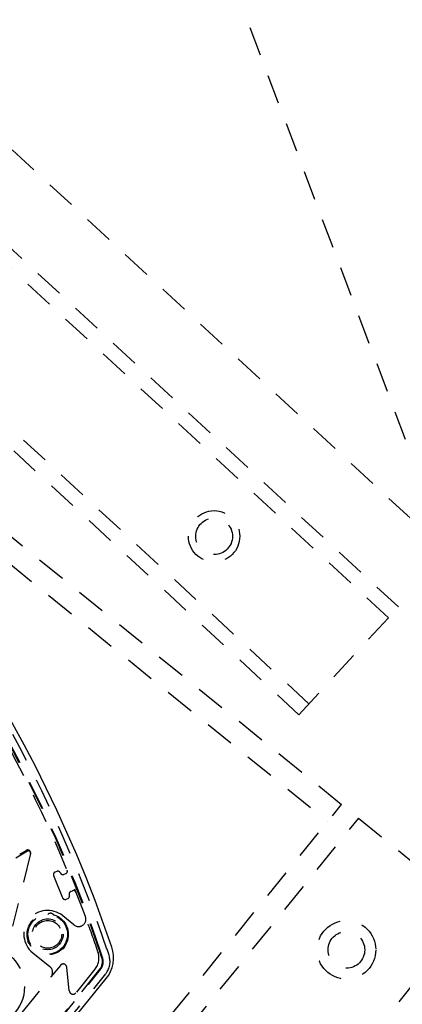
# Model space of a CAD drawing. Extents: x -12664 to -8584, y 4186 to 7036.
# Tile 8 of 35: x -12237 to -12185, y 5752 to 5887. Entities that reach past the tile are written whole.
import ezdxf

# ---------------------------------------------------------------- set-up
doc = ezdxf.new("R2010")
doc.units = 0
doc.header["$MEASUREMENT"] = 0
doc.linetypes.add('HIDDEN', pattern=[7, 4, -3])
doc.layers.get('0').update_dxf_attribs({"linetype": 'CONTINUOUS'})
doc.layers.add('LE_HIDDEN', color=7, linetype='CONTINUOUS')

msp = doc.modelspace()

# ---------------------------------------------------------------- linework, layer by layer
msp.add_lwpolyline([(-12398.99, 5862.38, 0.288392), (-12243.73, 5736.65, 0.257807), (-12239.7, 5738.29), (-12225.43, 5755.91, 0.257806), (-12224.67, 5760.2, 0.288392), (-12379.93, 5885.93, 0.257808), (-12383.96, 5884.29), (-12398.23, 5866.67, 0.257806), (-12398.99, 5862.38)], format="xyb")
for radius, start, end in [(2345, 32.74999, 147.24999), (2025, 129.25, 147.25)]:
    msp.add_arc((-10621.54, 4442.52), radius, start, end)
at = {"layer": 'LE_HIDDEN', "color": 1, "linetype": 'HIDDEN'}
for p, q in [((-12257.76, 6023.12), (-12178.78, 5813.92)), ((-12185.56, 5806.58), (-12332.43, 5942.34)), ((-12186.92, 5805.11), (-12333.79, 5940.87)), ((-12197.78, 5793.36), (-12344.65, 5929.12)), ((-12199.14, 5791.89), (-12346, 5927.65)), ((-12369.29, 5918.3), (-12195.21, 5777.33)), ((-12199.14, 5791.89), (-12185.56, 5806.58)), ((-12256.26, 5701.95), (-12193.32, 5779.66)), ((-12253.92, 5700.06), (-12190.99, 5777.77)), ((-12236.17, 5773.27), (-12237.76, 5772.31)), ((-12237.24, 5772.85), (-12236.35, 5773.39)), ((-12235.75, 5772.95), (-12238.22, 5763.05)), ((-12235.75, 5772.95), (-12235.75, 5772.96)), ((-12230.97, 5770.2), (-12231.2, 5770.11)), ((-12230.26, 5767.79), (-12230.03, 5767.88)), ((-12225.04, 5759.08), (-12225.32, 5759.91)), ((-12226.02, 5758.75), (-12226.3, 5759.58)), ((-12225.92, 5758.78), (-12226.2, 5759.61)), ((-12226.29, 5757.22), (-12241.16, 5738.86)), ((-12226.98, 5757.17), (-12229.58, 5753.96)), ((-12241.47, 5745.63), (-12232.98, 5756.12)), ((-12240.36, 5738.21), (-12225.49, 5756.57))]:
    msp.add_line(p, q, dxfattribs=at)
for points in [[(-12591.01, 5711.7, -0.254675), (-10623.54, 6785.52), (-10623.54, 6704.52), (-10641.54, 6704.52)], [(-10623.54, 6564.52, 0.172955), (-11965.69, 6084.51), (-11905.58, 6010.95, 0.078205), (-12325.24, 5540.75), (-12592.69, 5712.78)], [(-12397.45, 5865.42, 0.257807), (-12397.74, 5863.8), (-12397.44, 5862.92, 0.288476), (-12243.48, 5738.28), (-12242.61, 5738.18, 0.257723), (-12241.08, 5738.79), (-12226.21, 5757.16)], [(-12231.69, 5770.31, 0.414214), (-12232.17, 5770.52), (-12232.41, 5770.43, 0.414214), (-12232.61, 5769.94), (-12231.4, 5766.93, 0.414214), (-12230.91, 5766.72), (-12230.68, 5766.81, 0.414214), (-12230.47, 5767.3)], [(-12229.84, 5763.23), (-12231.37, 5764.47, 1), (-12235.46, 5759.41), (-12233.12, 5757.53)], [(-12230.47, 5754.22), (-12230.81, 5757.45, 0.668179), (-12231.69, 5757.71), (-12232.98, 5756.12)]]:
    msp.add_lwpolyline(points, format="xyb", dxfattribs=at)
for points in [[(-12257.76, 6023.12), (-12110.89, 5887.35), (-12178.78, 5813.92), (-12325.64, 5949.68), (-12257.76, 6023.12)], [(-12178.6, 5761.3), (-12235.24, 5691.36), (-12242.27, 5690.62), (-12444.33, 5854.24), (-12445.06, 5861.28), (-12388.43, 5931.22), (-12381.39, 5931.96), (-12179.34, 5768.33), (-12178.6, 5761.3)], [(-12233.29, 5764.74), (-12233.32, 5764.72), (-12233.41, 5764.64)], [(-12232.58, 5764.51), (-12232.64, 5764.62), (-12232.66, 5764.64)], [(-12236.05, 5761.38), (-12236.11, 5761.27), (-12236.12, 5761.25)], [(-12235.89, 5760.64), (-12235.87, 5760.63), (-12235.75, 5760.59)], [(-12231.6, 5759.93), (-12231.48, 5759.93), (-12231.45, 5759.94)], [(-12231.05, 5760.44), (-12231.05, 5760.47), (-12231.07, 5760.59)]]:
    msp.add_lwpolyline(points, dxfattribs=at)
for centre, radius in [((-12210.71, 5816.21), 3.5), ((-12210.71, 5816.21), 2.5), ((-12233.41, 5761.94), 2.8), ((-12233.41, 5761.94), 2.7), ((-12233.41, 5761.94), 2.1), ((-12233.41, 5761.94), 1.9), ((-12192.66, 5759.82), 4), ((-12192.66, 5759.82), 2.5), ((-12242.08, 5754.81), 5.5)]:
    msp.add_circle(centre, radius, dxfattribs=at)
for centre, radius, start, end in [((-10621.54, 4442.52), 2341, 129.21896, 146.20105), ((-12402.23, 5699.66), 186.88, 18.8078, 83.1742), ((-12402.23, 5699.66), 185.85, 18.8078, 83.1742), ((-12402.23, 5699.66), 185.95, 18.8078, 83.1742), ((-12402.23, 5699.66), 185.6, 20.4005, 29.9145), ((-12236.14, 5773.04), 0.4, -14, 121), ((-12236.02, 5773.03), 0.283, -14, 121), ((-12231.11, 5770.55), 0.375, -68, 22), ((-12231.34, 5770.45), 0.375, -158, -68), ((-12229.89, 5767.53), 0.375, 22, 112), ((-12230.12, 5767.44), 0.375, 112, -158), ((-12233.04, 5764.31), 0.5, 40.6851, 121.3149), ((-12229.21, 5764), 1, -129, 20.4005), ((-12402.23, 5699.66), 185.6, 18.8258, 20.4005), ((-12235.65, 5761.08), 0.5, 160.6851, -118.6851), ((-12231.55, 5760.43), 0.5, -79.3149, 1.3149), ((-12228.92, 5758.74), 2.5, -39, 18.8258), ((-12227.54, 5758.23), 1.6, -39, 18.8078), ((-12227.54, 5758.23), 1.7, -39, 18.8078), ((-12227.54, 5758.23), 2.63, -39, 18.8078), ((-12233.75, 5756.75), 1, -39, 51), ((-12229.97, 5754.27), 0.5, -174, -39)]:
    msp.add_arc(centre, radius, start, end, dxfattribs=at)

doc.saveas('drawing.dxf')
